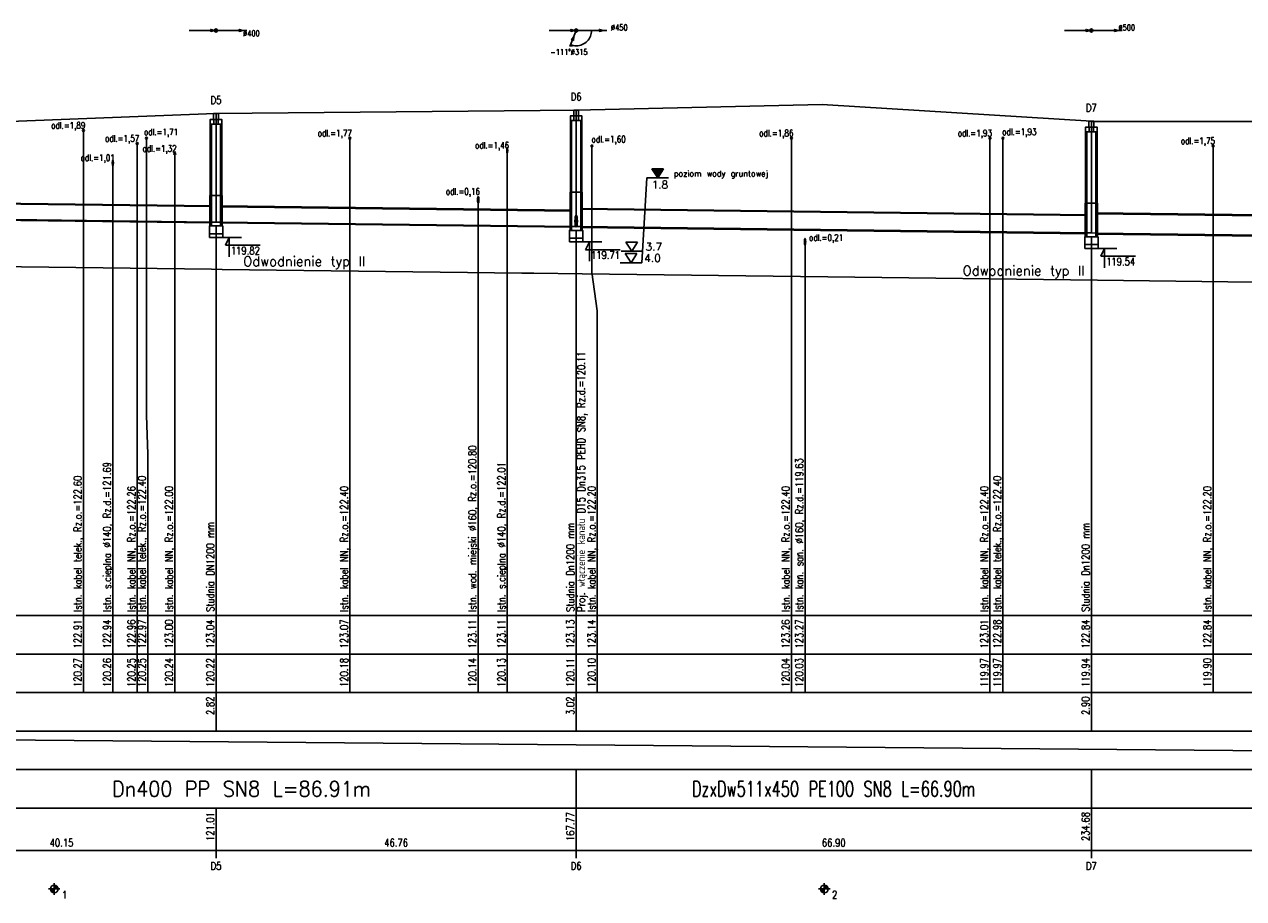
# Model space of a CAD drawing. Header units: metres. Extents: x 40 to 1286, y 26 to 259.
# Tile 2 of 4: x 348 to 665, y 26 to 254. Entities that reach past the tile are written whole.
import ezdxf
from ezdxf.enums import TextEntityAlignment as Align

# ---------------------------------------------------------------- set-up
doc = ezdxf.new("R2010")
doc.units = ezdxf.units.M
doc.header["$LTSCALE"] = 0.2
for name, color, linetype in [('!odwodnienie_typ_II', 5, 'CONTINUOUS'), ('!poziom_wody_gruntowej', 5, 'CONTINUOUS'), ('Liczby', 7, 'CONTINUOUS'), ('Linie_opisowe', 7, 'CONTINUOUS'), ('Linie_tabeli', 7, 'CONTINUOUS'), ('Odcinki', 7, 'CONTINUOUS'), ('Opis_PZ', 7, 'CONTINUOUS'), ('Opis_uzbr_p', 7, 'CONTINUOUS'), ('Opis_wl', 7, 'CONTINUOUS'), ('Osie', 7, 'CONTINUOUS'), ('Teren_istn', 3, 'CONTINUOUS'), ('Uzbr_podz', 7, 'CONTINUOUS'), ('Wezly', 7, 'CONTINUOUS'), ('Wymiary', 7, 'CONTINUOUS')]:
    doc.layers.add(name, color=color, linetype=linetype)
doc.styles.get("Standard").update_dxf_attribs({"font": 'txt.shx'})

msp = doc.modelspace()

# ---------------------------------------------------------------- hatches: boundary and pattern name
at = {"layer": '!poziom_wody_gruntowej'}
msp.add_hatch(color=256, dxfattribs=at).paths.add_polyline_path([(514.17, 216.03), (511.12, 216.03), (512.65, 213.69)])

# ---------------------------------------------------------------- linework, layer by layer
at = {"layer": '!odwodnienie_typ_II'}
msp.add_lwpolyline([(155.92, 195.23), (199.9, 192.51), (201.1, 192.44), (202.68, 192.41), (316.45, 190.99), (319.23, 190.96), (396.74, 189.99), (399.53, 189.95), (477.34, 188.98), (480.51, 188.94), (493.05, 188.78), (556.83, 187.99), (626.86, 187.11), (728.41, 185.84), (817.23, 184.73), (838.03, 184.47)], dxfattribs=at)
at = {"layer": '!poziom_wody_gruntowej'}
for points in [[(512.65, 213.69), (511.12, 216.03)], [(511.12, 216.03), (514.17, 216.03)], [(512.65, 213.69), (514.17, 216.03)], [(509.85, 213.69), (508.54, 191.69)], [(515.45, 213.69), (509.85, 213.69)], [(505.92, 194.69), (504.4, 197.03)], [(504.4, 197.03), (507.44, 197.03)], [(505.92, 194.69), (507.44, 197.03)], [(508.72, 194.69), (503.12, 194.69)], [(505.74, 191.69), (504.22, 194.03)], [(504.22, 194.03), (507.27, 194.03)], [(505.74, 191.69), (507.27, 194.03)], [(508.54, 191.69), (502.94, 191.69)]]:
    msp.add_lwpolyline(points, dxfattribs=at)
at = {"layer": 'Liczby'}
for p, q in [((354.42, 29), (357.42, 29)), ((354.92, 28.93), (356.92, 29.07)), ((354.93, 28.86), (356.91, 29.14)), ((354.94, 28.79), (356.9, 29.21)), ((354.96, 28.72), (356.88, 29.28)), ((354.98, 28.66), (356.86, 29.34)), ((355.01, 28.59), (356.83, 29.41)), ((355.04, 28.53), (356.8, 29.47)), ((355.07, 28.47), (356.77, 29.53)), ((355.11, 28.41), (356.73, 29.59)), ((355.15, 28.36), (356.69, 29.64)), ((355.2, 28.31), (356.64, 29.69)), ((355.25, 28.26), (356.59, 29.74)), ((355.3, 28.21), (356.54, 29.79)), ((355.36, 28.17), (356.48, 29.83)), ((355.42, 28.13), (356.42, 29.87)), ((355.48, 28.1), (356.36, 29.9)), ((355.55, 28.07), (356.29, 29.93)), ((355.61, 28.05), (356.23, 29.95)), ((355.68, 28.03), (356.16, 29.97)), ((355.75, 28.02), (356.09, 29.98)), ((355.82, 28.01), (356.02, 29.99)), ((355.89, 28), (355.95, 30)), ((355.92, 30.5), (355.92, 27.5)), ((554.42, 29), (557.42, 29)), ((554.92, 28.93), (556.92, 29.07)), ((554.93, 28.86), (556.91, 29.14)), ((554.94, 28.79), (556.9, 29.21)), ((554.96, 28.72), (556.88, 29.28)), ((554.98, 28.66), (556.86, 29.34)), ((555.01, 28.59), (556.83, 29.41)), ((555.04, 28.53), (556.8, 29.47)), ((555.07, 28.47), (556.77, 29.53)), ((555.11, 28.41), (556.73, 29.59)), ((555.15, 28.36), (556.69, 29.64)), ((555.2, 28.31), (556.64, 29.69)), ((555.25, 28.26), (556.59, 29.74)), ((555.3, 28.21), (556.54, 29.79)), ((555.36, 28.17), (556.48, 29.83)), ((555.42, 28.13), (556.42, 29.87)), ((555.48, 28.1), (556.36, 29.9)), ((555.55, 28.07), (556.29, 29.93)), ((555.61, 28.05), (556.23, 29.95)), ((555.68, 28.03), (556.16, 29.97)), ((555.75, 28.02), (556.09, 29.98)), ((555.82, 28.01), (556.02, 29.99)), ((555.89, 28), (555.95, 30)), ((555.92, 30.5), (555.92, 27.5))]:
    msp.add_line(p, q, dxfattribs=at)
for centre in [(355.92, 29), (555.92, 29)]:
    msp.add_circle(centre, 1, dxfattribs=at)
at = {"layer": 'Linie_opisowe'}
for p, q in [((363.5, 226), (363.5, 100)), ((377.49, 222.62), (377.49, 100)), ((432.72, 224), (432.72, 100)), ((547.39, 224), (547.39, 100)), ((598.95, 224), (598.95, 100)), ((602.32, 224), (602.32, 100)), ((656.88, 222), (656.88, 100)), ((387.22, 220), (387.22, 100)), ((473.58, 220.13), (473.58, 100)), ((371.15, 216.9), (371.15, 100)), ((466.04, 208), (466.04, 100)), ((550.91, 196.3), (550.91, 100))]:
    msp.add_line(p, q, dxfattribs=at)
for points in [[(379.86, 224), (379.86, 151.96), (380.19, 141.96), (380.19, 100)], [(495.58, 222), (495.58, 189.2), (496.97, 179.2), (496.97, 100)]]:
    msp.add_lwpolyline(points, dxfattribs=at)
at = {"layer": 'Linie_tabeli'}
for p, q in [((155.92, 100), (1268.5, 100)), ((363.5, 100), (363.5, 90)), ((371.15, 100), (371.15, 90)), ((377.49, 100), (377.49, 90)), ((380.19, 100), (380.19, 90)), ((387.22, 100), (387.22, 90)), ((397.94, 100), (397.94, 70)), ((432.72, 100), (432.72, 90)), ((466.04, 100), (466.04, 90)), ((473.58, 100), (473.58, 90)), ((491.47, 100), (491.47, 70)), ((496.97, 100), (496.97, 90)), ((547.39, 100), (547.39, 90)), ((550.91, 100), (550.91, 90)), ((598.95, 100), (598.95, 90)), ((602.32, 100), (602.32, 90)), ((625.27, 100), (625.27, 70)), ((656.88, 100), (656.88, 90)), ((155.92, 90), (1268.5, 90)), ((363.5, 90), (363.5, 80)), ((371.15, 90), (371.15, 80)), ((377.49, 90), (377.49, 80)), ((380.19, 90), (380.19, 80)), ((387.22, 90), (387.22, 80)), ((432.72, 90), (432.72, 80)), ((466.04, 90), (466.04, 80)), ((473.58, 90), (473.58, 80)), ((496.97, 90), (496.97, 80)), ((547.39, 90), (547.39, 80)), ((550.91, 90), (550.91, 80)), ((598.95, 90), (598.95, 80)), ((602.32, 90), (602.32, 80)), ((656.88, 90), (656.88, 80)), ((155.92, 80), (1268.5, 80)), ((155.92, 70), (1268.5, 70)), ((203.1, 69), (1113.43, 61)), ((155.92, 60), (1268.5, 60)), ((491.47, 60), (491.47, 50)), ((625.27, 60), (625.27, 50)), ((155.92, 50), (1268.5, 50)), ((397.94, 50), (397.94, 37)), ((491.47, 50), (491.47, 37)), ((625.27, 50), (625.27, 37)), ((155.92, 39), (1268.5, 39))]:
    msp.add_line(p, q, dxfattribs=at)
for points in [[(397.94, 100), (397.94, 201.22)], [(491.47, 100), (491.47, 200.06)], [(625.27, 100), (625.27, 198.38)]]:
    msp.add_lwpolyline(points, dxfattribs=at)
at = {"layer": 'Odcinki'}
for points in [[(318.85, 207.23), (396.74, 206.25), (396.74, 206.45), (318.85, 207.43)], [(399.14, 206.22), (490.27, 205.09), (490.27, 205.29), (399.14, 206.42)], [(318.85, 203.23), (396.74, 202.25), (396.74, 202.05), (318.85, 203.03)], [(492.67, 205.56), (624.07, 203.91), (624.07, 204.14), (492.67, 205.78)], [(626.47, 204.38), (725.63, 203.14), (725.63, 203.39), (626.47, 204.63)], [(399.14, 202.22), (490.27, 201.09), (490.27, 200.89), (399.14, 202.02)], [(492.67, 201.06), (624.07, 199.41), (624.07, 199.19), (492.67, 200.83)], [(626.47, 199.38), (725.63, 198.14), (725.63, 197.89), (626.47, 199.13)]]:
    msp.add_lwpolyline(points, close=True, dxfattribs=at)
at = {"layer": 'Opis_wl'}
for major_axis in [(0, -1.57), (0, -1.43)]:
    msp.add_ellipse((491.47, 202.5), major_axis=major_axis, ratio=0.2, dxfattribs=at)
at = {"layer": 'Osie'}
for p, q in [((397.94, 252), (405.94, 252)), ((491.47, 252), (499.47, 252)), ((625.27, 252), (633.27, 252)), ((491.47, 201.07), (491.47, 231.3)), ((397.94, 202.24), (397.94, 230.4)), ((625.27, 199.4), (625.27, 228.41))]:
    msp.add_line(p, q, dxfattribs=at)
at = {"layer": 'Teren_istn'}
msp.add_lwpolyline([(155.91, 223.5), (155.92, 223.5), (173.66, 223.19), (201.06, 222.7), (201.1, 222.7), (317.54, 227.3), (317.65, 227.3), (397.7, 230.4), (397.94, 230.4), (491.47, 231.3), (555.34, 232.8), (625.27, 228.41), (625.4, 228.4), (690.74, 228.4)], dxfattribs=at)
at = {"layer": 'Uzbr_podz'}
for centre in [(363.5, 226), (377.49, 222.62), (379.86, 224), (432.72, 224), (495.58, 222), (547.39, 224), (598.95, 224), (602.32, 224), (656.88, 222), (387.22, 220)]:
    msp.add_circle(centre, 0.25, dxfattribs=at)
for centre, major_axis in [((473.58, 220.83), (0, -0.735)), ((473.58, 220.83), (0, -0.7)), ((371.15, 217.6), (0, -0.735)), ((371.15, 217.6), (0, -0.7)), ((466.04, 208), (0, -0.84)), ((466.04, 208), (0, -0.8)), ((550.91, 197.1), (0, -0.88)), ((550.91, 197.1), (0, -0.8))]:
    msp.add_ellipse(centre, major_axis=major_axis, ratio=0.2, dxfattribs=at)
at = {"layer": 'Wezly'}
for p, q in [((398.54, 228.9), (397.34, 228.9)), ((492.07, 229.8), (490.87, 229.8)), ((492.07, 228.6), (490.87, 228.6)), ((398.54, 227.7), (397.34, 227.7)), ((625.87, 226.91), (624.67, 226.91)), ((625.87, 225.71), (624.67, 225.71)), ((399.26, 209.1), (396.62, 209.1)), ((492.79, 210), (490.15, 210)), ((626.59, 207.11), (623.95, 207.11))]:
    msp.add_line(p, q, dxfattribs=at)
for points in [[(490.84, 229.8), (492.09, 229.8), (492.09, 231.3), (490.84, 231.3)], [(397.34, 228.9), (396.44, 228.9), (396.44, 227.7), (397.34, 227.7)], [(397.32, 228.9), (398.57, 228.9), (398.57, 230.4), (397.32, 230.4)], [(398.54, 228.9), (399.44, 228.9), (399.44, 227.7), (398.54, 227.7)], [(490.87, 229.8), (489.97, 229.8), (489.97, 228.6), (490.87, 228.6)], [(490.27, 210), (489.97, 210), (489.97, 228.6), (490.27, 228.6)], [(492.07, 229.8), (492.97, 229.8), (492.97, 228.6), (492.07, 228.6)], [(492.67, 210), (492.97, 210), (492.97, 228.6), (492.67, 228.6)], [(624.65, 226.91), (625.9, 226.91), (625.9, 228.41), (624.65, 228.41)], [(396.74, 209.1), (396.44, 209.1), (396.44, 227.7), (396.74, 227.7)], [(399.14, 209.1), (399.44, 209.1), (399.44, 227.7), (399.14, 227.7)], [(624.67, 226.91), (623.77, 226.91), (623.77, 225.71), (624.67, 225.71)], [(624.07, 207.11), (623.77, 207.11), (623.77, 225.71), (624.07, 225.71)], [(625.87, 226.91), (626.77, 226.91), (626.77, 225.71), (625.87, 225.71)], [(626.47, 207.11), (626.77, 207.11), (626.77, 225.71), (626.47, 225.71)], [(396.74, 201.22), (396.36, 201.22), (396.36, 209.1), (396.74, 209.1)], [(399.14, 201.22), (399.53, 201.22), (399.53, 209.1), (399.14, 209.1)], [(490.27, 200.06), (489.88, 200.06), (489.88, 210), (490.27, 210)], [(492.67, 200.06), (493.05, 200.06), (493.05, 210), (492.67, 210)], [(624.07, 198.38), (623.69, 198.38), (623.69, 207.11), (624.07, 207.11)], [(626.47, 198.38), (626.86, 198.38), (626.86, 207.11), (626.47, 207.11)], [(396.22, 199.22), (399.67, 199.22), (399.67, 201.22), (396.22, 201.22)], [(397.94, 201.22), (396.74, 201.22), (396.74, 202.25), (397.94, 202.24), (399.14, 202.22), (399.14, 201.22)], [(489.74, 198.06), (493.2, 198.06), (493.2, 200.06), (489.74, 200.06)], [(491.47, 200.06), (490.27, 200.06), (490.27, 201.09), (491.47, 201.07), (492.67, 201.06), (492.67, 200.06)], [(396.22, 198.22), (399.67, 198.22), (399.67, 199.22), (396.22, 199.22)], [(489.74, 197.06), (493.2, 197.06), (493.2, 198.06), (489.74, 198.06)], [(623.55, 196.38), (627, 196.38), (627, 198.38), (623.55, 198.38)], [(623.55, 195.38), (627, 195.38), (627, 196.38), (623.55, 196.38)], [(625.27, 198.38), (624.07, 198.38), (624.07, 199.41), (625.27, 199.4), (626.47, 199.38), (626.47, 198.38)]]:
    msp.add_lwpolyline(points, close=True, dxfattribs=at)
at = {"layer": 'Wymiary'}
for p, q in [((397.94, 252), (390.94, 252)), ((397.94, 252), (404.94, 252)), ((491.47, 252), (484.47, 252)), ((491.47, 252), (489.85, 247.8)), ((491.47, 252), (498.47, 252.01)), ((625.27, 252), (618.27, 252)), ((625.27, 252), (632.27, 252.01)), ((397.94, 198.22), (404.58, 198.22)), ((401.38, 198.22), (400.38, 196.22)), ((401.38, 193.22), (401.38, 198.22)), ((491.47, 197.06), (498.11, 197.06)), ((494.91, 197.06), (493.91, 195.06)), ((494.91, 192.06), (494.91, 197.06)), ((400.38, 196.22), (409.38, 196.22)), ((493.91, 195.06), (502.91, 195.06)), ((625.27, 195.38), (631.91, 195.38)), ((628.71, 195.38), (627.71, 193.38)), ((627.71, 193.38), (636.71, 193.38)), ((628.71, 190.38), (628.71, 195.38))]:
    msp.add_line(p, q, dxfattribs=at)
for points in [[(397.54, 252), (396.58, 252.26), (396.58, 251.74)], [(404.94, 252), (403.98, 252.26), (403.98, 251.74)], [(491.07, 252), (490.1, 252.26), (490.1, 251.74)], [(490.86, 250.41), (490.27, 249.61), (490.75, 249.42)], [(498.47, 252.01), (497.5, 252.27), (497.5, 251.75)], [(624.87, 252), (623.91, 252.26), (623.91, 251.74)], [(632.27, 252.01), (631.31, 252.27), (631.31, 251.75)], [(490.03, 248.27), (490.43, 247.97), (490.52, 248.22)]]:
    msp.add_lwpolyline(points, close=True, dxfattribs=at)
msp.add_lwpolyline([(490.03, 248.27), (490.39, 248.15), (490.77, 248.06), (491.16, 248.01), (491.54, 248), (491.93, 248.03), (492.31, 248.09), (492.69, 248.19), (493.05, 248.33), (493.4, 248.5), (493.73, 248.7), (494.04, 248.94), (494.32, 249.2), (494.58, 249.49), (494.81, 249.8), (495.01, 250.14), (495.17, 250.49), (495.3, 250.85), (495.39, 251.23), (495.45, 251.61), (495.47, 252)], dxfattribs=at)
for centre in [(397.94, 252), (491.47, 252), (625.27, 252)]:
    msp.add_circle(centre, 0.4, dxfattribs=at)

# ---------------------------------------------------------------- texts
at = {"layer": '!odwodnienie_typ_II', "char_height": 2.5, "width": 81.5, "attachment_point": 1}
for insert in [(405, 193.31), (591.84, 190.88)]:
    msp.add_mtext('Odwodnienie typ II', dxfattribs=dict(at, insert=insert))
at = {"layer": '!poziom_wody_gruntowej', "attachment_point": 1}
for s, insert, char_height, width in [('poziom wody gruntowej', (516.83, 215.58), 1.5, 116), ('1.8', (511.1, 212.96), 2, 6.2), ('3.7', (509.48, 196.82), 2, 6.2), ('4.0', (509.18, 193.88), 2, 6.2)]:
    msp.add_mtext(s, dxfattribs=dict(at, insert=insert, char_height=char_height, width=width))
at = {"layer": 'Liczby', "width": 0.8}
for s, height, p in [('%%C450', 1.5, (502.67, 252.02)), ('%%C500', 1.5, (634.47, 252.01)), ('%%C400', 1.5, (407.14, 250.5)), ('-111%%D%%C315', 1.5, (489.59, 245.65)), ('D5', 2, (397.94, 232.9)), ('D6', 2, (491.47, 233.8)), ('D7', 2, (625.27, 230.91)), ('40.15', 2, (357.8, 40)), ('46.76', 2, (444.71, 40)), ('66.90', 2, (558.37, 40)), ('D5', 2, (397.94, 34)), ('D6', 2, (491.47, 34)), ('D7', 2, (625.27, 34))]:
    msp.add_text(s, height=height, dxfattribs=at).set_placement(p, align=Align.CENTER)
for s, p in [('122.91', (363, 99)), ('122.94', (370.65, 99)), ('122.96', (376.99, 99)), ('122.97', (379.69, 99)), ('123.00', (386.72, 99)), ('123.04', (397.44, 99)), ('123.07', (432.22, 99)), ('123.11', (465.54, 99)), ('123.11', (473.08, 99)), ('123.13', (490.97, 99)), ('123.14', (496.47, 99)), ('123.26', (546.89, 99)), ('123.27', (550.41, 99)), ('123.01', (598.45, 99)), ('122.98', (601.82, 99)), ('122.84', (624.77, 99)), ('122.84', (656.38, 99)), ('120.27', (363, 89)), ('120.26', (370.65, 89)), ('120.25', (376.99, 89)), ('120.25', (379.69, 89)), ('120.24', (386.72, 89)), ('120.22', (397.44, 89)), ('120.18', (432.22, 89)), ('120.14', (465.54, 89)), ('120.13', (473.08, 89)), ('120.11', (490.97, 89)), ('120.10', (496.47, 89)), ('120.04', (546.89, 89)), ('120.03', (550.41, 89)), ('119.97', (598.45, 89)), ('119.97', (601.82, 89)), ('119.94', (624.77, 89)), ('119.90', (656.38, 89)), ('2.82', (397.44, 79)), ('3.02', (490.97, 79)), ('2.90', (624.77, 79)), ('121.01', (397.44, 49)), ('167.77', (490.97, 49)), ('234.68', (624.77, 49))]:
    msp.add_text(s, height=2, rotation=90, dxfattribs=at).set_placement(p, align=Align.RIGHT)
at = {"layer": 'Liczby'}
for s, width, p, p2 in [('Dn400 PP SN8 L=86.91m', 0.868633, (370.96, 53), (438.16, 53)), ('DzxDw511x450 PE100 SN8 L=66.90m', 0.648765, (521.57, 53), (595.17, 53))]:
    msp.add_text(s, height=4, dxfattribs=dict(at, width=width)).set_placement(p, p2, align=Align.FIT)
at = {"layer": 'Liczby', "width": 0.8}
for s, p in [('1', (357.92, 26.5)), ('2', (557.92, 26.5))]:
    msp.add_text(s, height=2, dxfattribs=at).set_placement(p)
at = {"layer": 'Opis_PZ', "width": 0.8}
for s, p in [('Studnia DN1200 mm', (397.44, 101)), ('Studnia Dn1200 mm', (490.97, 101)), ('Studnia Dn1200 mm', (624.77, 101))]:
    msp.add_text(s, height=2, rotation=90, dxfattribs=at).set_placement(p)
at = {"layer": 'Opis_uzbr_p', "width": 0.8}
for s, p in [('Istn. wod. miejski %%C160, Rz.o.=120.80', (465.54, 101)), ('Istn. s.cieplna %%C140, Rz.d.=121.69', (370.65, 101)), ('Istn. s.cieplna %%C140, Rz.d.=122.01', (473.08, 101)), ('Istn. kan. san. %%C160, Rz.d.=119.63', (550.41, 101)), ('Istn. kabel telek., Rz.o.=122.60', (363, 101)), ('Istn. kabel telek., Rz.o.=122.40', (379.69, 101)), ('Istn. kabel telek., Rz.o.=122.40', (601.82, 101)), ('Istn. kabel NN, Rz.o.=122.26', (376.99, 101)), ('Istn. kabel NN, Rz.o.=122.00', (386.72, 101)), ('Istn. kabel NN, Rz.o.=122.40', (432.22, 101)), ('Istn. kabel NN, Rz.o.=122.20', (496.47, 101)), ('Istn. kabel NN, Rz.o.=122.40', (546.89, 101)), ('Istn. kabel NN, Rz.o.=122.40', (598.45, 101)), ('Istn. kabel NN, Rz.o.=122.20', (656.38, 101))]:
    msp.add_text(s, height=2, rotation=90, dxfattribs=at).set_placement(p)
at = {"layer": 'Opis_wl', "width": 0.8}
msp.add_text('Proj. włączenie kanału D15 Dn315 PEHD SN8, Rz.d.=120.11', height=2, rotation=90, dxfattribs=at).set_placement((493.77, 101))
at = {"layer": 'Uzbr_podz', "width": 0.8}
for s, p in [('odl.=1,89', (364, 226.5)), ('odl.=1,57', (377.99, 223.12)), ('odl.=1,71', (388.1, 224.79)), ('odl.=1,77', (433.22, 224.5)), ('odl.=1,86', (547.89, 224.5)), ('odl.=1,93', (599.45, 224.5)), ('odl.=1,93', (611, 224.84)), ('odl.=1,32', (387.72, 220.5)), ('odl.=1,46', (474.08, 221.33)), ('odl.=1,60', (504.35, 222.9)), ('odl.=1,75', (657.38, 222.5)), ('odl.=1,01', (371.65, 218.1)), ('odl.=0,16', (466.5, 209.35)), ('odl.=0,21', (560.82, 197.34))]:
    msp.add_text(s, height=1.7, dxfattribs=at).set_placement(p, align=Align.RIGHT)
at = {"layer": 'Wymiary', "width": 0.8}
for s, p in [('119.82', (401.78, 193.82)), ('119.71', (495.31, 192.66)), ('119.54', (629.11, 190.98))]:
    msp.add_text(s, height=2, dxfattribs=at).set_placement(p)

doc.saveas('drawing.dxf')
